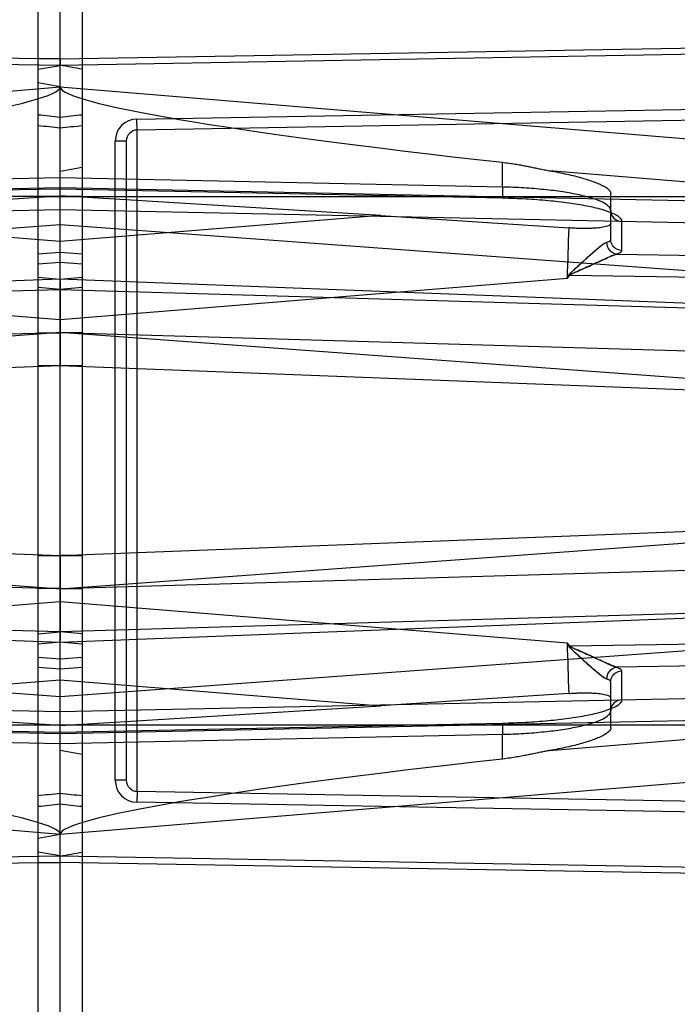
# Model space of a CAD drawing. Header units: millimetres. Extents: x 0 to 297, y 0 to 210.
# Tile 81 of 256: x 144.847 to 145.056, y 93.026 to 93.339. Entities that reach past the tile are written whole.
import ezdxf

# ---------------------------------------------------------------- set-up
doc = ezdxf.new("R2010")
doc.units = ezdxf.units.MM
doc.header["$LTSCALE"] = 16.335
doc.layers.get('0').update_dxf_attribs({"linetype": 'CONTINUOUS'})
for name, color, linetype in [('01_GLOBAL', 7, 'CONTINUOUS'), ('INTFCLR_1', 7, 'CONTINUOUS'), ('INTFCLR_144815', 7, 'CONTINUOUS'), ('INTFCLR_72935', 7, 'CONTINUOUS')]:
    doc.layers.add(name, color=color, linetype=linetype)

msp = doc.modelspace()

# ---------------------------------------------------------------- linework, layer by layer
at = {"color": 7, "linetype": 'Continuous'}
msp.add_circle((145.8748, 92.13446), 2.66, dxfattribs=at)
at = {"color": 9, "linetype": 'Continuous'}
msp.add_arc((145.8748, 92.13446), 2.62591, 92.96745, 177.03255, dxfattribs=at)
at = {"layer": '01_GLOBAL', "color": 7, "linetype": 'Continuous'}
msp.add_circle((145.8748, 92.13446), 2.695, dxfattribs=at)
at = {"layer": 'INTFCLR_1', "color": 6, "linetype": 'Continuous'}
for p, q in [((144.85261, 92.63927), (144.85261, 93.82805)), ((144.85961, 93.32635), (144.85961, 93.82866)), ((144.85961, 92.63166), (144.85961, 93.32425)), ((144.85961, 93.31745), (144.85261, 93.31868)), ((144.96156, 93.27662), (144.85961, 93.28281)), ((144.96156, 93.27662), (145.02134, 93.27263)), ((144.85961, 93.26168), (144.85261, 93.26108)), ((144.85961, 93.25023), (144.85961, 93.25583)), ((144.85961, 93.25308), (144.85961, 93.25142)), ((144.85961, 93.24061), (144.85961, 93.25023)), ((144.85961, 93.24829), (144.85961, 93.24408)), ((144.85961, 93.24408), (144.85961, 93.2393)), ((144.85961, 93.22878), (144.85961, 93.24061)), ((144.85961, 93.1567), (144.85961, 93.16854)), ((144.85961, 93.15802), (144.85961, 93.15323)), ((144.85961, 93.14709), (144.85961, 93.1567)), ((144.85961, 93.15323), (144.85961, 93.14903)), ((144.85961, 93.14149), (144.85961, 93.14709)), ((144.85961, 93.1459), (144.85961, 93.14424)), ((144.85261, 93.13624), (144.85961, 93.13564)), ((145.02134, 93.12469), (144.96156, 93.1207)), ((144.85961, 93.11451), (144.96156, 93.1207)), ((144.85961, 93.07987), (144.85261, 93.07864))]:
    msp.add_line(p, q, dxfattribs=at)
at = {"layer": 'INTFCLR_1', "color": 9, "linetype": 'Continuous'}
for p, q in [((144.85961, 93.32635), (145.12338, 93.33096)), ((145.12341, 93.32886), (144.85961, 93.32425)), ((144.85961, 93.32635), (144.85261, 93.32635)), ((144.85261, 93.32302), (144.85961, 93.32425)), ((144.85961, 93.31745), (145.09439, 93.29804)), ((144.88399, 93.30722), (145.13225, 93.31155)), ((145.18808, 93.30903), (144.88405, 93.30372)), ((144.88405, 93.30372), (144.88399, 93.30722)), ((144.88405, 93.0936), (144.88405, 93.30372)), ((144.87711, 93.0971), (144.87711, 93.30022)), ((144.88061, 93.30022), (144.87711, 93.30022)), ((144.88061, 93.30022), (144.88061, 93.0971)), ((145.00022, 93.28561), (145.00022, 93.29348)), ((145.09366, 93.2843), (145.01519, 93.29079)), ((145.00022, 93.28561), (144.85961, 93.28853)), ((145.09773, 93.28043), (144.85961, 93.28539)), ((144.85961, 93.28509), (145.00022, 93.28216)), ((145.00022, 93.28561), (145.00021, 93.28211)), ((145.03461, 93.26893), (145.03461, 93.28354)), ((144.85261, 93.28266), (145.22324, 93.28266)), ((145.00021, 93.28211), (145.00022, 93.28216)), ((144.85961, 93.27849), (145.09773, 93.27354)), ((144.96156, 93.27662), (144.85961, 93.26832)), ((145.03805, 93.27471), (145.03805, 93.26548)), ((144.85961, 93.27374), (145.06171, 93.2589)), ((144.85261, 93.26437), (144.85961, 93.26497)), ((145.03656, 93.26428), (145.09773, 93.26338)), ((144.85261, 93.25696), (144.85961, 93.25635)), ((144.85961, 93.24348), (145.02085, 93.25661)), ((145.08687, 93.2476), (144.85961, 93.25636)), ((145.02085, 93.25661), (145.02144, 93.25771)), ((145.02085, 93.25661), (145.02159, 93.2576)), ((145.02159, 93.2576), (145.09773, 93.25649)), ((144.85961, 93.25308), (144.85261, 93.25368)), ((144.85961, 93.25308), (145.07757, 93.24669)), ((144.85261, 93.2393), (144.85961, 93.2393)), ((145.06171, 93.22457), (144.85961, 93.2394)), ((145.07449, 93.233), (144.85961, 93.2393)), ((144.85961, 93.22878), (144.85261, 93.22878)), ((144.85961, 93.22878), (144.85261, 93.22878)), ((145.12189, 93.21867), (144.85961, 93.22878)), ((144.85961, 93.16854), (145.12189, 93.17865)), ((144.85961, 93.15792), (145.06171, 93.17275)), ((144.85261, 93.16854), (144.85961, 93.16854)), ((144.85261, 93.16854), (144.85961, 93.16854)), ((144.85961, 93.15802), (145.07449, 93.16432)), ((144.85961, 93.15802), (144.85261, 93.15802)), ((145.02085, 93.14071), (144.85961, 93.15384)), ((145.07757, 93.15063), (144.85961, 93.14424)), ((144.85961, 93.14096), (145.08687, 93.14972)), ((144.85261, 93.14364), (144.85961, 93.14424)), ((144.85961, 93.14096), (144.85261, 93.14036)), ((145.02159, 93.13971), (145.02085, 93.14071)), ((145.02144, 93.13961), (145.02085, 93.14071)), ((145.09773, 93.14083), (145.02159, 93.13971)), ((145.06171, 93.13842), (144.85961, 93.12358)), ((145.09773, 93.13394), (145.03656, 93.13304)), ((144.85961, 93.13235), (144.85261, 93.13295)), ((145.03805, 93.13184), (145.03805, 93.12261)), ((144.85961, 93.129), (144.96156, 93.1207)), ((145.03461, 93.11378), (145.03461, 93.12839)), ((145.09773, 93.12378), (144.85961, 93.11883)), ((144.85261, 93.11466), (145.22324, 93.11466)), ((144.85961, 93.11193), (145.09773, 93.11689)), ((145.00022, 93.11516), (144.85961, 93.11223)), ((145.00022, 93.11516), (145.00021, 93.11521)), ((145.00021, 93.11521), (145.00022, 93.11171)), ((144.85961, 93.10878), (145.00022, 93.11171)), ((145.00022, 93.10384), (145.00022, 93.11171)), ((145.01519, 93.10653), (145.09366, 93.11302)), ((145.09439, 93.09928), (144.85961, 93.07987)), ((144.88061, 93.0971), (144.87711, 93.0971)), ((144.88405, 93.0936), (144.88399, 93.0901)), ((144.88405, 93.0936), (145.18808, 93.08829)), ((145.13225, 93.08577), (144.88399, 93.0901)), ((144.85961, 93.07307), (144.85261, 93.0743)), ((144.85261, 93.07097), (144.85961, 93.07097)), ((144.85961, 93.07307), (145.12341, 93.06846)), ((145.12338, 93.06636), (144.85961, 93.07097))]:
    msp.add_line(p, q, dxfattribs=at)
at = {"layer": 'INTFCLR_1', "color": 7, "linetype": 'Continuous'}
for p, q in [((144.85961, 93.32635), (144.85961, 93.32425)), ((144.85961, 93.3249), (144.85961, 93.32635)), ((145.0211, 93.2573), (145.02105, 93.25721)), ((145.02144, 93.25771), (145.02159, 93.2576)), ((145.02105, 93.14011), (145.0211, 93.14002)), ((145.02159, 93.13971), (145.02144, 93.13961))]:
    msp.add_line(p, q, dxfattribs=at)
at = {"layer": 'INTFCLR_1', "color": 6, "linetype": 'Continuous'}
for centre, radius, start, end in [((144.85961, 93.19866), 0.42242, 270, 90), ((144.85961, 93.19866), 0.40144, 270, 90), ((145.76207, 93.25046), 0.90246, 179.93906, 180.0622), ((145.89682, 93.14792), 1.03721, 179.93897, 180.06211)]:
    msp.add_arc(centre, radius, start, end, dxfattribs=at)
at = {"layer": 'INTFCLR_1', "color": 9, "linetype": 'Continuous'}
for centre, radius, start, end in [((144.85961, 93.19866), 0.29509, 22.4933, 90), ((144.68188, 91.77267), 1.54529, 83.39571, 83.65692), ((144.88411, 93.30022), 0.007, 91, 180), ((144.65286, 91.45197), 1.86385, 83.63122, 83.84769), ((144.88411, 93.30022), 0.0035, 91, 180), ((140.38704, 93.40646), 4.63624, 358.14777, 358.3458), ((140.38704, 92.99086), 4.63624, 1.6542, 1.85223), ((144.88411, 93.0971), 0.007, 180, 269), ((144.88411, 93.0971), 0.0035, 180, 269), ((144.65286, 94.94536), 1.86385, 276.15231, 276.36878), ((144.68188, 94.62465), 1.54529, 276.34308, 276.60429), ((144.85961, 93.19866), 0.29509, 270, 337.5067)]:
    msp.add_arc(centre, radius, start, end, dxfattribs=at)
at = {"layer": 'INTFCLR_1', "color": 6, "linetype": 'Continuous'}
for centre, major_axis, start_param, end_param in [((145.12707, 93.29537), (0.26746, -0.02213), -3.137276, -2.060622), ((145.12707, 93.10194), (0.26746, 0.02213), 2.060622, 3.137276)]:
    msp.add_ellipse(centre, major_axis=major_axis, ratio=0.052166, start_param=start_param, end_param=end_param, dxfattribs=at)
for points, knots in [([(144.85961, 93.46707), (144.86224, 93.46718), (144.86751, 93.46733), (144.87543, 93.46732), (144.88333, 93.46707), (144.89123, 93.46659), (144.89911, 93.46588), (144.90696, 93.46494), (144.91479, 93.46376), (144.92257, 93.46236), (144.93031, 93.46072), (144.938, 93.45886), (144.94563, 93.45678), (144.9532, 93.45446), (144.96069, 93.45193), (144.96811, 93.44918), (144.97545, 93.44621), (144.98269, 93.44302), (144.98983, 93.43963), (144.99688, 93.43602), (145.00381, 93.43221), (145.01063, 93.42819), (145.01733, 93.42398), (145.0239, 93.41957), (145.03033, 93.41496), (145.03663, 93.41017), (145.04279, 93.4052), (145.0488, 93.40005), (145.05465, 93.39472), (145.06034, 93.38922), (145.06587, 93.38356), (145.07123, 93.37773), (145.07642, 93.37175), (145.08142, 93.36562), (145.08625, 93.35935), (145.09089, 93.35293), (145.09533, 93.34639), (145.09958, 93.33971), (145.10364, 93.33291), (145.10749, 93.326), (145.11114, 93.31897), (145.11457, 93.31184), (145.1178, 93.30461), (145.12081, 93.29729), (145.12361, 93.28988), (145.12533, 93.28489), (145.12615, 93.28239)], [0, 0, 0, 0, 0.022721, 0.045441, 0.068161, 0.090882, 0.113602, 0.136322, 0.159043, 0.181763, 0.204484, 0.227205, 0.249927, 0.272648, 0.295371, 0.318093, 0.340816, 0.36354, 0.386264, 0.408989, 0.431714, 0.454441, 0.477167, 0.499895, 0.522623, 0.545352, 0.56808, 0.59081, 0.613539, 0.636269, 0.658999, 0.68173, 0.704461, 0.727193, 0.749925, 0.772657, 0.79539, 0.818123, 0.840856, 0.86359, 0.886324, 0.909059, 0.931794, 0.954529, 0.977264, 1, 1, 1, 1]), ([(144.85961, 93.45947), (144.86481, 93.45969), (144.87523, 93.4598), (144.89083, 93.45904), (144.90639, 93.45734), (144.92189, 93.4547), (144.93725, 93.45111), (144.95214, 93.44667), (144.9667, 93.44138), (144.98092, 93.43523), (144.99498, 93.42812), (145.00859, 93.42018), (145.02168, 93.41144), (145.03422, 93.40192), (145.04615, 93.39168), (145.05745, 93.38073), (145.06806, 93.36913), (145.07795, 93.35692), (145.08708, 93.34415), (145.09542, 93.33085), (145.10295, 93.31709), (145.10964, 93.30289), (145.11546, 93.28834), (145.12039, 93.27347), (145.12442, 93.25833), (145.12754, 93.24297), (145.12973, 93.22745), (145.13099, 93.21184), (145.13131, 93.19619), (145.1307, 93.18057), (145.12915, 93.16502), (145.12668, 93.1496), (145.12329, 93.13435), (145.11899, 93.11933), (145.11381, 93.1046), (145.10776, 93.09021), (145.10086, 93.07622), (145.09315, 93.06267), (145.08465, 93.04961), (145.07539, 93.0371), (145.06542, 93.02517), (145.05474, 93.01385), (145.04342, 93.00319), (145.03149, 92.99323), (145.01899, 92.98399), (145.00597, 92.97552), (144.99247, 92.96785), (144.97857, 92.961), (144.96459, 92.95512), (144.95097, 92.95029), (144.93833, 92.94656), (144.92689, 92.94376), (144.91669, 92.94173), (144.90701, 92.94017), (144.897, 92.93893), (144.88587, 92.938), (144.87327, 92.93753), (144.86436, 92.93765), (144.85961, 92.93785)], [0, 0, 0, 0, 0.018566, 0.037132, 0.055691, 0.074356, 0.093202, 0.111924, 0.12973, 0.148427, 0.167158, 0.185896, 0.204584, 0.223281, 0.241996, 0.260657, 0.279346, 0.298035, 0.316682, 0.335317, 0.35398, 0.372624, 0.391243, 0.409858, 0.428475, 0.447098, 0.465725, 0.484342, 0.50294, 0.521509, 0.540073, 0.558633, 0.577195, 0.595759, 0.614321, 0.632871, 0.651401, 0.669918, 0.688446, 0.706933, 0.725409, 0.743895, 0.762392, 0.780831, 0.799318, 0.817787, 0.836209, 0.854658, 0.873037, 0.890275, 0.906152, 0.920038, 0.932284, 0.943224, 0.955013, 0.968247, 0.983039, 1, 1, 1, 1]), ([(145.00022, 93.29348), (145.00093, 93.2934), (145.00227, 93.29323), (145.00417, 93.29293), (145.00585, 93.29264), (145.00736, 93.29235), (145.00882, 93.29206), (145.01029, 93.29176), (145.01184, 93.29144), (145.01348, 93.29111), (145.01461, 93.29089), (145.01519, 93.29079)], [0, 0, 0, 0, 0.141012, 0.266402, 0.377988, 0.478352, 0.569556, 0.670111, 0.774255, 0.882758, 1, 1, 1, 1]), ([(145.01519, 93.29079), (145.01613, 93.29062), (145.01796, 93.29028), (145.02061, 93.28973), (145.02309, 93.28915), (145.02538, 93.28855), (145.02745, 93.28793), (145.02927, 93.2873), (145.03088, 93.28667), (145.03275, 93.28574), (145.03461, 93.28467), (145.03461, 93.28354)], [0, 0, 0, 0, 0.135103, 0.263512, 0.384139, 0.49599, 0.598129, 0.689798, 0.770321, 0.839238, 1, 1, 1, 1]), ([(145.03461, 93.27403), (145.03461, 93.27343), (145.03293, 93.27296), (145.03115, 93.27265), (145.0292, 93.2725), (145.02745, 93.27244), (145.02599, 93.27243), (145.02447, 93.27246), (145.02291, 93.27252), (145.02187, 93.27259), (145.02134, 93.27263)], [0, 0, 0, 0, 0.132672, 0.268985, 0.447146, 0.548632, 0.656568, 0.768991, 0.883942, 1, 1, 1, 1]), ([(145.02134, 93.12469), (145.02187, 93.12473), (145.02291, 93.12479), (145.02446, 93.12486), (145.02597, 93.12489), (145.02743, 93.12488), (145.02917, 93.12482), (145.03113, 93.12467), (145.03291, 93.12436), (145.03461, 93.1239), (145.03461, 93.12329)], [0, 0, 0, 0, 0.116002, 0.230403, 0.342082, 0.449389, 0.550574, 0.728997, 0.866236, 1, 1, 1, 1]), ([(145.12615, 93.11493), (145.12533, 93.11243), (145.12361, 93.10743), (145.12081, 93.10003), (145.1178, 93.09271), (145.11457, 93.08548), (145.11114, 93.07835), (145.10749, 93.07132), (145.10364, 93.06441), (145.09958, 93.05761), (145.09533, 93.05093), (145.09089, 93.04438), (145.08625, 93.03797), (145.08142, 93.0317), (145.07642, 93.02557), (145.07123, 93.01959), (145.06587, 93.01376), (145.06034, 93.0081), (145.05465, 93.0026), (145.0488, 92.99727), (145.04279, 92.99212), (145.03663, 92.98715), (145.03033, 92.98236), (145.0239, 92.97775), (145.01733, 92.97334), (145.01063, 92.96913), (145.00381, 92.96511), (144.99688, 92.9613), (144.98983, 92.95769), (144.98269, 92.9543), (144.97545, 92.95111), (144.96811, 92.94814), (144.96069, 92.94539), (144.9532, 92.94285), (144.94563, 92.94054), (144.938, 92.93846), (144.93031, 92.9366), (144.92257, 92.93496), (144.91479, 92.93356), (144.90696, 92.93238), (144.89911, 92.93144), (144.89123, 92.93073), (144.88333, 92.93025), (144.87543, 92.93), (144.86751, 92.92999), (144.86224, 92.93014), (144.85961, 92.93025)], [0, 0, 0, 0, 0.022736, 0.045471, 0.068206, 0.090941, 0.113676, 0.13641, 0.159144, 0.181877, 0.20461, 0.227343, 0.250076, 0.272807, 0.295539, 0.31827, 0.341001, 0.363731, 0.386461, 0.409191, 0.43192, 0.454648, 0.477377, 0.500105, 0.522833, 0.545559, 0.568286, 0.591011, 0.613736, 0.63646, 0.659184, 0.681907, 0.704629, 0.727352, 0.750073, 0.772795, 0.795516, 0.818237, 0.840957, 0.863678, 0.886398, 0.909118, 0.931839, 0.954559, 0.977279, 1, 1, 1, 1]), ([(145.03461, 93.11378), (145.03461, 93.11303), (145.03313, 93.11174), (145.03125, 93.11081), (145.02928, 93.11002), (145.02746, 93.10939), (145.02539, 93.10877), (145.0231, 93.10817), (145.02062, 93.10759), (145.01796, 93.10704), (145.01613, 93.1067), (145.01519, 93.10653)], [0, 0, 0, 0, 0.105864, 0.231293, 0.311547, 0.402954, 0.504861, 0.616548, 0.737038, 0.865247, 1, 1, 1, 1]), ([(145.01519, 93.10653), (145.01471, 93.10645), (145.01378, 93.10627), (145.01201, 93.10592), (145.01021, 93.10554), (145.0083, 93.10515), (145.00661, 93.10482), (145.00471, 93.10448), (145.00256, 93.10413), (145.00103, 93.10393), (145.00022, 93.10384)], [0, 0, 0, 0, 0.096512, 0.18629, 0.357122, 0.457584, 0.570044, 0.696655, 0.838695, 1, 1, 1, 1])]:
    msp.add_open_spline(points, degree=3, knots=knots, dxfattribs=at)
at = {"layer": 'INTFCLR_1', "color": 9, "linetype": 'Continuous'}
for points, knots in [([(145.03461, 93.27815), (145.03461, 93.27864), (145.03382, 93.27983), (145.03171, 93.28098), (145.02853, 93.28217), (145.02429, 93.28322), (145.01914, 93.28414), (145.01326, 93.28486), (145.00688, 93.28538), (145.00247, 93.28556), (145.00022, 93.28561)], [0, 0, 0, 0, 0.040883, 0.105687, 0.199645, 0.321576, 0.467926, 0.633773, 0.813277, 1, 1, 1, 1]), ([(145.00022, 93.28216), (145.00269, 93.28211), (145.00754, 93.28193), (145.01457, 93.28142), (145.02103, 93.28069), (145.0267, 93.27977), (145.03135, 93.27873), (145.03485, 93.27754), (145.03714, 93.27642), (145.03805, 93.27521), (145.03805, 93.27471)], [0, 0, 0, 0, 0.18805, 0.368753, 0.535576, 0.682578, 0.804721, 0.898284, 0.961792, 1, 1, 1, 1]), ([(145.03461, 93.27815), (145.03461, 93.27728), (145.03535, 93.27546), (145.03717, 93.27472), (145.03805, 93.27471)], [0, 0, 0, 0, 0.497318, 1, 1, 1, 1]), ([(145.03656, 93.26428), (145.03615, 93.26432), (145.03528, 93.26459), (145.03388, 93.26575), (145.03338, 93.26719), (145.03342, 93.2681)], [0, 0, 0, 0, 0.231909, 0.49354, 1, 1, 1, 1]), ([(145.03342, 93.2681), (145.03359, 93.26815), (145.03402, 93.2683), (145.03461, 93.26862), (145.03461, 93.26893)], [0, 0, 0, 0, 0.372137, 1, 1, 1, 1]), ([(145.03805, 93.26548), (145.03739, 93.26549), (145.03624, 93.26585), (145.03495, 93.26713), (145.03461, 93.26828), (145.03461, 93.26893)], [0, 0, 0, 0, 0.370457, 0.634225, 1, 1, 1, 1]), ([(145.03805, 93.26548), (145.03805, 93.26537), (145.0378, 93.26472), (145.03707, 93.26447), (145.03656, 93.26428)], [0, 0, 0, 0, 0.166894, 1, 1, 1, 1]), ([(145.03342, 93.12922), (145.0334, 93.12966), (145.03354, 93.1306), (145.03439, 93.13219), (145.0357, 93.13296), (145.03656, 93.13304)], [0, 0, 0, 0, 0.246786, 0.515406, 1, 1, 1, 1]), ([(145.03461, 93.12839), (145.03461, 93.12904), (145.03495, 93.13019), (145.03624, 93.13147), (145.03739, 93.13182), (145.03805, 93.13184)], [0, 0, 0, 0, 0.365775, 0.629543, 1, 1, 1, 1]), ([(145.03656, 93.13304), (145.03678, 93.13296), (145.03734, 93.13272), (145.03805, 93.13225), (145.03805, 93.13184)], [0, 0, 0, 0, 0.36336, 1, 1, 1, 1]), ([(145.03461, 93.12839), (145.03461, 93.12847), (145.03439, 93.12896), (145.03382, 93.1291), (145.03342, 93.12922)], [0, 0, 0, 0, 0.156231, 1, 1, 1, 1]), ([(145.03805, 93.12261), (145.03805, 93.12211), (145.03714, 93.1209), (145.03485, 93.11978), (145.03135, 93.11859), (145.0267, 93.11755), (145.02103, 93.11663), (145.01457, 93.1159), (145.00754, 93.11539), (145.00269, 93.11521), (145.00022, 93.11516)], [0, 0, 0, 0, 0.038208, 0.101716, 0.195279, 0.317422, 0.464423, 0.631247, 0.81195, 1, 1, 1, 1]), ([(145.03805, 93.12261), (145.03717, 93.1226), (145.03535, 93.12186), (145.03461, 93.12004), (145.03461, 93.11917)], [0, 0, 0, 0, 0.502682, 1, 1, 1, 1]), ([(145.00022, 93.11171), (145.00247, 93.11176), (145.00688, 93.11194), (145.01326, 93.11246), (145.01914, 93.11318), (145.02429, 93.1141), (145.02853, 93.11515), (145.03171, 93.11634), (145.03382, 93.11749), (145.03461, 93.11868), (145.03461, 93.11917)], [0, 0, 0, 0, 0.186723, 0.366227, 0.532074, 0.678424, 0.800355, 0.894313, 0.959117, 1, 1, 1, 1])]:
    msp.add_open_spline(points, degree=3, knots=knots, dxfattribs=at)
at = {"layer": 'INTFCLR_1', "color": 7, "linetype": 'Continuous'}
for points, knots in [([(145.02105, 93.25721), (145.02117, 93.25762), (145.022, 93.25834), (145.02324, 93.25963), (145.02485, 93.26108), (145.02652, 93.26263), (145.02814, 93.26409), (145.02967, 93.26545), (145.03136, 93.26683), (145.03257, 93.26783), (145.03342, 93.2681)], [0, 0, 0, 0, 0.077168, 0.186761, 0.330098, 0.468684, 0.601109, 0.726147, 0.838672, 1, 1, 1, 1]), ([(145.02144, 93.25771), (145.02172, 93.25819), (145.02252, 93.25889), (145.0237, 93.26004), (145.02488, 93.26112), (145.02614, 93.26228), (145.02749, 93.2635), (145.02907, 93.26493), (145.03101, 93.26652), (145.03243, 93.26783), (145.03342, 93.2681)], [0, 0, 0, 0, 0.10482, 0.195919, 0.311488, 0.406744, 0.519541, 0.654279, 0.807388, 1, 1, 1, 1]), ([(145.03656, 93.26428), (145.03613, 93.26417), (145.03517, 93.26383), (145.03364, 93.26317), (145.03188, 93.26238), (145.02996, 93.2615), (145.02793, 93.26058), (145.02583, 93.25963), (145.02405, 93.25882), (145.02278, 93.25826), (145.02193, 93.25781), (145.02131, 93.25762), (145.0211, 93.2573)], [0, 0, 0, 0, 0.07829, 0.178607, 0.294415, 0.420224, 0.551636, 0.687855, 0.827607, 0.8977, 0.932548, 1, 1, 1, 1]), ([(145.02159, 93.2576), (145.02216, 93.25811), (145.02353, 93.25854), (145.02541, 93.25945), (145.02734, 93.2603), (145.02942, 93.26125), (145.0313, 93.26211), (145.03316, 93.26296), (145.0348, 93.26368), (145.03603, 93.26414), (145.03656, 93.26428)], [0, 0, 0, 0, 0.13929, 0.252661, 0.384495, 0.524425, 0.672155, 0.761764, 0.899105, 1, 1, 1, 1]), ([(145.03342, 93.12922), (145.03306, 93.12934), (145.03228, 93.1298), (145.03108, 93.1307), (145.02968, 93.13187), (145.02815, 93.13322), (145.02653, 93.13469), (145.02484, 93.13623), (145.02341, 93.13757), (145.02239, 93.13852), (145.02169, 93.13926), (145.02117, 93.1397), (145.02105, 93.14011)], [0, 0, 0, 0, 0.067743, 0.161276, 0.273021, 0.398385, 0.531318, 0.669997, 0.813284, 0.885982, 0.922889, 1, 1, 1, 1]), ([(145.0211, 93.14002), (145.02134, 93.13971), (145.02192, 93.1395), (145.02278, 93.13906), (145.02405, 93.1385), (145.02583, 93.13769), (145.02794, 93.13674), (145.02997, 93.13581), (145.03189, 93.13493), (145.03406, 93.13397), (145.03558, 93.13328), (145.03656, 93.13304)], [0, 0, 0, 0, 0.067442, 0.102315, 0.17245, 0.31224, 0.448639, 0.580636, 0.706884, 0.822002, 1, 1, 1, 1]), ([(145.03342, 93.12922), (145.0328, 93.1294), (145.03168, 93.13025), (145.02999, 93.13159), (145.02834, 93.13305), (145.02682, 93.13442), (145.02556, 93.13557), (145.02438, 93.13665), (145.02303, 93.13796), (145.02188, 93.13887), (145.02144, 93.13961)], [0, 0, 0, 0, 0.120966, 0.257651, 0.409216, 0.536864, 0.643123, 0.731507, 0.83777, 1, 1, 1, 1]), ([(145.03656, 93.13304), (145.03611, 93.13315), (145.03505, 93.13354), (145.0333, 93.1343), (145.03143, 93.13515), (145.02963, 93.13597), (145.02799, 93.13672), (145.02643, 93.13742), (145.02496, 93.13808), (145.02338, 93.13882), (145.02219, 93.13923), (145.02159, 93.13971)], [0, 0, 0, 0, 0.085365, 0.205083, 0.348264, 0.462544, 0.565781, 0.678173, 0.776709, 0.858718, 1, 1, 1, 1])]:
    msp.add_open_spline(points, degree=3, knots=knots, dxfattribs=at)
at = {"layer": 'INTFCLR_144815', "color": 6, "linetype": 'Continuous'}
for radius in [0.44668, 0.42567]:
    msp.add_circle((144.85961, 93.19866), radius, dxfattribs=at)
for radius, start, end in [(0.61578, 313.99379, 154.5151), (0.59478, 312.95436, 154.51444), (0.5751, 282.24404, 71.28636), (0.46273, 45, 315), (0.4619, 45, 315), (0.46123, 45, 315)]:
    msp.add_arc((144.85961, 93.19866), radius, start, end, dxfattribs=at)
at = {"layer": 'INTFCLR_72935', "color": 6, "linetype": 'Continuous'}
for p, q in [((144.85961, 92.63166), (144.85961, 93.82866)), ((144.86661, 93.82805), (144.86661, 92.63927)), ((144.85961, 93.29064), (144.86661, 93.29188)), ((144.75764, 93.27662), (144.85961, 93.28281)), ((144.86661, 93.26108), (144.85961, 93.26168)), ((144.85961, 93.25583), (144.85961, 93.25023)), ((144.85961, 93.25142), (144.85961, 93.25308)), ((144.85961, 93.25023), (144.85961, 93.24061)), ((144.85961, 93.24408), (144.85961, 93.24829)), ((144.85961, 93.2393), (144.85961, 93.24408)), ((144.85961, 93.24061), (144.85961, 93.22878)), ((144.85961, 93.16854), (144.85961, 93.1567)), ((144.85961, 93.15323), (144.85961, 93.15802)), ((144.85961, 93.1567), (144.85961, 93.14709)), ((144.85961, 93.14903), (144.85961, 93.15323)), ((144.85961, 93.14709), (144.85961, 93.14149)), ((144.85961, 93.14424), (144.85961, 93.1459)), ((144.85961, 93.13564), (144.86661, 93.13624)), ((144.85961, 93.11451), (144.75764, 93.1207)), ((144.85961, 93.10668), (144.86661, 93.10544))]:
    msp.add_line(p, q, dxfattribs=at)
at = {"layer": 'INTFCLR_72935', "color": 9, "linetype": 'Continuous'}
for p, q in [((144.59584, 93.33096), (144.85961, 93.32635)), ((144.85961, 93.32425), (144.5958, 93.32886)), ((144.62483, 93.29804), (144.85961, 93.31745)), ((144.85961, 93.28853), (144.719, 93.28561)), ((144.85961, 93.28539), (144.62149, 93.28043)), ((144.719, 93.28216), (144.85961, 93.28509)), ((144.86661, 93.28266), (144.49597, 93.28266)), ((144.62149, 93.27354), (144.85961, 93.27849)), ((144.85961, 93.26831), (144.75764, 93.27662)), ((144.65751, 93.2589), (144.85961, 93.27374)), ((144.85961, 93.26497), (144.86661, 93.26437)), ((144.85961, 93.25636), (144.63235, 93.2476)), ((144.69836, 93.25661), (144.85961, 93.24348)), ((144.85961, 93.25635), (144.86661, 93.25696)), ((144.64164, 93.24669), (144.85961, 93.25308)), ((144.86661, 93.25368), (144.85961, 93.25308)), ((144.85961, 93.2393), (144.64472, 93.233)), ((144.85961, 93.2394), (144.65751, 93.22457)), ((144.86661, 93.2393), (144.85961, 93.2393)), ((144.85961, 93.22878), (144.59732, 93.21867)), ((144.86661, 93.22878), (144.85961, 93.22878)), ((144.86661, 93.22878), (144.85961, 93.22878)), ((144.59732, 93.17865), (144.85961, 93.16854)), ((144.65751, 93.17275), (144.85961, 93.15792)), ((144.85961, 93.16854), (144.86661, 93.16854)), ((144.86661, 93.16854), (144.85961, 93.16854)), ((144.64472, 93.16432), (144.85961, 93.15802)), ((144.85961, 93.15802), (144.86661, 93.15802)), ((144.85961, 93.15384), (144.69836, 93.14071)), ((144.63235, 93.14972), (144.85961, 93.14096)), ((144.85961, 93.14424), (144.64164, 93.15063)), ((144.86661, 93.14364), (144.85961, 93.14424)), ((144.86661, 93.14036), (144.85961, 93.14096)), ((144.85961, 93.12358), (144.65751, 93.13842)), ((144.86661, 93.13295), (144.85961, 93.13235)), ((144.75764, 93.1207), (144.85961, 93.12901)), ((144.85961, 93.11883), (144.62149, 93.12378)), ((144.49597, 93.11466), (144.86661, 93.11466)), ((144.62149, 93.11689), (144.85961, 93.11193)), ((144.85961, 93.11223), (144.719, 93.11516)), ((144.719, 93.11171), (144.85961, 93.10878)), ((144.85961, 93.07987), (144.62483, 93.09928)), ((144.5958, 93.06846), (144.85961, 93.07307)), ((144.85961, 93.07097), (144.59584, 93.06636))]:
    msp.add_line(p, q, dxfattribs=at)
at = {"layer": 'INTFCLR_72935', "color": 6, "linetype": 'Continuous'}
for centre, radius, start, end in [((144.85961, 93.19866), 0.42242, 90, 270), ((144.85961, 93.19866), 0.40144, 90, 270), ((144.62786, 92.0096), 1.33496, 79.69786, 80.00307), ((143.8224, 93.2494), 1.03721, 359.93897, 0.06211), ((143.95714, 93.14686), 0.90247, 359.93906, 0.0622), ((144.62787, 94.3877), 1.33495, 279.99692, 280.30214)]:
    msp.add_arc(centre, radius, start, end, dxfattribs=at)
at = {"layer": 'INTFCLR_72935', "color": 9, "linetype": 'Continuous'}
for centre, radius, start, end in [((144.85961, 93.19866), 0.29509, 90, 157.5067), ((145.03733, 91.77267), 1.54529, 96.34308, 96.60429), ((145.06636, 91.45196), 1.86385, 96.15231, 96.36878), ((145.06636, 94.94535), 1.86385, 263.63122, 263.84769), ((145.03733, 94.62465), 1.54529, 263.39571, 263.65692), ((144.85961, 93.19866), 0.29509, 202.4933, 270)]:
    msp.add_arc(centre, radius, start, end, dxfattribs=at)
at = {"layer": 'INTFCLR_72935', "color": 6, "linetype": 'Continuous'}
for centre, major_axis, start_param, end_param in [((144.59215, 93.29537), (0.26746, 0.02213), -1.080971, -0.004317), ((144.59215, 93.10194), (0.26746, -0.02213), 0.004317, 1.080971)]:
    msp.add_ellipse(centre, major_axis=major_axis, ratio=0.052166, start_param=start_param, end_param=end_param, dxfattribs=at)
for points, knots in [([(144.59307, 93.28239), (144.59389, 93.28489), (144.59561, 93.28988), (144.5984, 93.29729), (144.60141, 93.30461), (144.60464, 93.31184), (144.60808, 93.31897), (144.61173, 93.326), (144.61558, 93.33291), (144.61963, 93.33971), (144.62388, 93.34639), (144.62833, 93.35293), (144.63297, 93.35935), (144.63779, 93.36562), (144.6428, 93.37175), (144.64799, 93.37773), (144.65334, 93.38356), (144.65887, 93.38922), (144.66457, 93.39472), (144.67042, 93.40005), (144.67643, 93.4052), (144.68258, 93.41017), (144.68888, 93.41496), (144.69532, 93.41957), (144.70189, 93.42398), (144.70859, 93.42819), (144.71541, 93.43221), (144.72234, 93.43602), (144.72938, 93.43963), (144.73653, 93.44302), (144.74377, 93.44621), (144.7511, 93.44918), (144.75852, 93.45193), (144.76602, 93.45446), (144.77358, 93.45678), (144.78121, 93.45886), (144.7889, 93.46072), (144.79664, 93.46236), (144.80443, 93.46376), (144.81225, 93.46494), (144.82011, 93.46588), (144.82799, 93.46659), (144.83588, 93.46707), (144.84379, 93.46732), (144.8517, 93.46733), (144.85697, 93.46718), (144.85961, 93.46707)], [0, 0, 0, 0, 0.022736, 0.045471, 0.068206, 0.090941, 0.113676, 0.13641, 0.159144, 0.181877, 0.20461, 0.227343, 0.250076, 0.272807, 0.295539, 0.31827, 0.341001, 0.363731, 0.386461, 0.409191, 0.43192, 0.454648, 0.477377, 0.500105, 0.522833, 0.545559, 0.568286, 0.591011, 0.613736, 0.63646, 0.659184, 0.681907, 0.704629, 0.727352, 0.750073, 0.772795, 0.795516, 0.818237, 0.840957, 0.863678, 0.886398, 0.909118, 0.931839, 0.954559, 0.977279, 1, 1, 1, 1]), ([(144.85961, 92.93785), (144.85441, 92.93763), (144.84399, 92.93752), (144.82839, 92.93828), (144.81283, 92.93998), (144.79732, 92.94262), (144.78196, 92.94621), (144.76708, 92.95065), (144.75252, 92.95594), (144.73829, 92.96209), (144.72423, 92.96919), (144.71063, 92.97714), (144.69753, 92.98588), (144.685, 92.99539), (144.67306, 93.00564), (144.66177, 93.01659), (144.65116, 93.02818), (144.64126, 93.0404), (144.63213, 93.05317), (144.62379, 93.06646), (144.61626, 93.08023), (144.60958, 93.09443), (144.60376, 93.10898), (144.59883, 93.12385), (144.59479, 93.13899), (144.59167, 93.15435), (144.58948, 93.16987), (144.58822, 93.18548), (144.5879, 93.20113), (144.58852, 93.21675), (144.59007, 93.2323), (144.59254, 93.24772), (144.59593, 93.26297), (144.60022, 93.27799), (144.60541, 93.29272), (144.61146, 93.30711), (144.61835, 93.3211), (144.62606, 93.33465), (144.63456, 93.3477), (144.64382, 93.36022), (144.6538, 93.37215), (144.66447, 93.38347), (144.67579, 93.39413), (144.68773, 93.40409), (144.70023, 93.41333), (144.71325, 93.42179), (144.72674, 93.42947), (144.74065, 93.43632), (144.75463, 93.4422), (144.76824, 93.44702), (144.78088, 93.45076), (144.79233, 93.45355), (144.80252, 93.45559), (144.81221, 93.45715), (144.82221, 93.45839), (144.83334, 93.45931), (144.84595, 93.45979), (144.85486, 93.45967), (144.85961, 93.45947)], [0, 0, 0, 0, 0.018566, 0.037132, 0.055691, 0.074356, 0.093202, 0.111924, 0.12973, 0.148427, 0.167158, 0.185896, 0.204584, 0.223281, 0.241996, 0.260657, 0.279346, 0.298035, 0.316682, 0.335317, 0.35398, 0.372624, 0.391243, 0.409858, 0.428475, 0.447098, 0.465725, 0.484342, 0.50294, 0.521509, 0.540073, 0.558632, 0.577195, 0.595759, 0.614321, 0.632871, 0.651401, 0.669918, 0.688446, 0.706933, 0.725408, 0.743894, 0.762392, 0.780831, 0.799317, 0.817787, 0.836209, 0.854657, 0.873037, 0.890275, 0.906152, 0.920038, 0.932284, 0.943224, 0.955013, 0.968247, 0.983039, 1, 1, 1, 1]), ([(144.85961, 92.93025), (144.85697, 92.93014), (144.8517, 92.92999), (144.84379, 92.93), (144.83588, 92.93025), (144.82799, 92.93073), (144.82011, 92.93144), (144.81225, 92.93238), (144.80443, 92.93356), (144.79664, 92.93496), (144.7889, 92.9366), (144.78121, 92.93846), (144.77358, 92.94054), (144.76602, 92.94285), (144.75852, 92.94539), (144.7511, 92.94814), (144.74377, 92.95111), (144.73653, 92.9543), (144.72938, 92.95769), (144.72234, 92.9613), (144.71541, 92.96511), (144.70859, 92.96913), (144.70189, 92.97334), (144.69532, 92.97775), (144.68888, 92.98236), (144.68258, 92.98715), (144.67643, 92.99212), (144.67042, 92.99727), (144.66457, 93.0026), (144.65887, 93.0081), (144.65334, 93.01376), (144.64799, 93.01959), (144.6428, 93.02557), (144.63779, 93.0317), (144.63297, 93.03797), (144.62833, 93.04438), (144.62388, 93.05093), (144.61963, 93.05761), (144.61558, 93.06441), (144.61173, 93.07132), (144.60808, 93.07835), (144.60464, 93.08548), (144.60141, 93.09271), (144.5984, 93.10003), (144.59561, 93.10743), (144.59389, 93.11243), (144.59307, 93.11493)], [0, 0, 0, 0, 0.022721, 0.045441, 0.068161, 0.090882, 0.113602, 0.136322, 0.159043, 0.181763, 0.204484, 0.227205, 0.249927, 0.272648, 0.295371, 0.318093, 0.340816, 0.36354, 0.386264, 0.408989, 0.431714, 0.454441, 0.477167, 0.499895, 0.522623, 0.545352, 0.56808, 0.59081, 0.613539, 0.636269, 0.658999, 0.68173, 0.704461, 0.727193, 0.749925, 0.772657, 0.79539, 0.818123, 0.840856, 0.86359, 0.886324, 0.909059, 0.931794, 0.954529, 0.977264, 1, 1, 1, 1])]:
    msp.add_open_spline(points, degree=3, knots=knots, dxfattribs=at)

doc.saveas('drawing.dxf')
